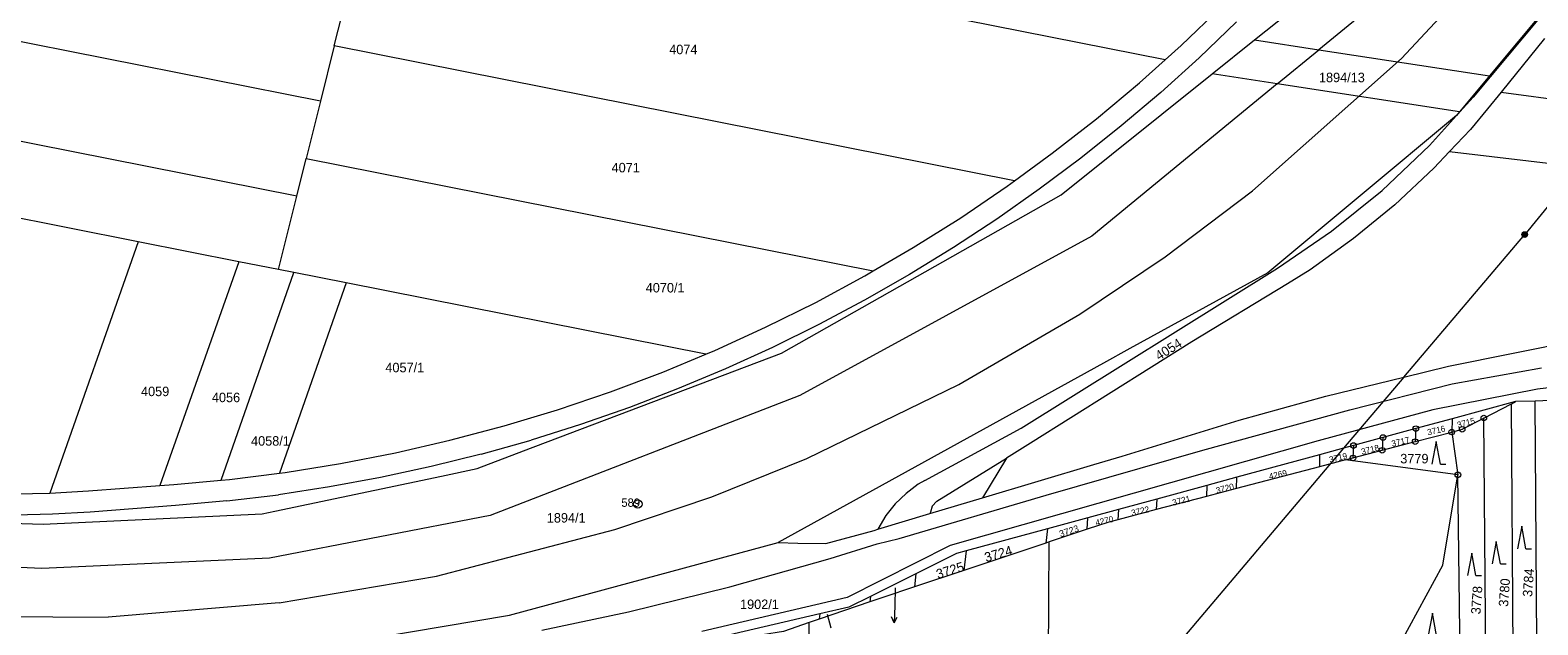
# Model space of a CAD drawing. Header units: metres. Extents: x -595226 to -593310, y -1169452 to -1167804.
# Tile 4 of 35: x -594878 to -594608, y -1168981 to -1168875. Entities that reach past the tile are written whole.
import ezdxf
from ezdxf.enums import TextEntityAlignment as Align

# ---------------------------------------------------------------- set-up
doc = ezdxf.new("R2010")
doc.units = ezdxf.units.M
doc.layers.add('geo katastr', color=5, linetype='Continuous', lineweight=0)
for name, color, linetype in [('Pop  PČ popisy', 7, 'Continuous'), ('Poz předměty', 7, 'Continuous'), ('Značky bodu BP', 7, 'Continuous'), ('Značky kultur', 7, 'Continuous')]:
    doc.layers.add(name, color=color, linetype=linetype)
doc.styles.add('dgn001', font='dgn001.shx')
doc.styles.add('dgn023', font='dgn023.shx')

# ---------------------------------------------------------------- blocks, each defined once
blk = doc.blocks.new('1029228')
at = {"layer": 'Pop  PČ popisy', "color": 6, "linetype": 'Continuous', "lineweight": 0}
for p, q in [((0, 0), (-0.1, -3)), ((-0.1, -3), (-0.57, -1.98)), ((-0.1, -3), (0.43, -2.02))]:
    blk.add_line(p, q, dxfattribs=at)
blk = doc.blocks.new('3.0824')
at = {"layer": 'Značky kultur', "color": 7, "linetype": 'Continuous', "lineweight": 13}
for p, q in [((0, 4), (-0.75, 0)), ((0.75, 0), (0, 4)), ((0.75, 0), (1.75, 0))]:
    blk.add_line(p, q, dxfattribs=at)
blk = doc.blocks.new('3.0827')
at = {"layer": 'Značky kultur', "color": 7, "linetype": 'Continuous', "lineweight": 13}
for p, q in [((0, 4), (-0.75, 0)), ((0.75, 0), (0, 4)), ((0.75, 0), (1.75, 0))]:
    blk.add_line(p, q, dxfattribs=at)
blk = doc.blocks.new('3.08180')
at = {"layer": 'Značky kultur', "color": 7, "linetype": 'Continuous', "lineweight": 13}
for p, q in [((0, 4), (-0.75, 0)), ((0.75, 0), (0, 4)), ((0.75, 0), (1.75, 0))]:
    blk.add_line(p, q, dxfattribs=at)
blk = doc.blocks.new('3.08181')
at = {"layer": 'Značky kultur', "color": 7, "linetype": 'Continuous', "lineweight": 13}
for p, q in [((0, 4), (-0.75, 0)), ((0.75, 0), (0, 4)), ((0.75, 0), (1.75, 0))]:
    blk.add_line(p, q, dxfattribs=at)
blk = doc.blocks.new('3.08182')
at = {"layer": 'Značky kultur', "color": 7, "linetype": 'Continuous', "lineweight": 13}
for p, q in [((0, 4), (-0.75, 0)), ((0.75, 0), (0, 4)), ((0.75, 0), (1.75, 0))]:
    blk.add_line(p, q, dxfattribs=at)
blk = doc.blocks.new('1.0158')
at = {"layer": 'Značky bodu BP', "color": 3, "linetype": 'Continuous', "lineweight": 13}
for radius in [0.75, 0.03]:
    blk.add_circle((0, 0), radius, dxfattribs=at)
blk = doc.blocks.new('6.01175')
at = {"layer": 'Poz předměty', "color": 7, "linetype": 'Continuous', "lineweight": 13}
for radius in [0.5, 0.4, 0.3, 0.2, 0.1]:
    blk.add_circle((0, 0), radius, dxfattribs=at)
blk = doc.blocks.new('1.051874')
at = {"layer": 'Značky bodu BP', "color": 3, "linetype": 'Continuous', "lineweight": 13}
for radius in [0.5, 0.0303]:
    blk.add_circle((0, 0), radius, dxfattribs=at)
blk = doc.blocks.new('1.051875')
at = {"layer": 'Značky bodu BP', "color": 3, "linetype": 'Continuous', "lineweight": 13}
for radius in [0.5, 0.0303]:
    blk.add_circle((0, 0), radius, dxfattribs=at)
blk = doc.blocks.new('1.051879')
at = {"layer": 'Značky bodu BP', "color": 3, "linetype": 'Continuous', "lineweight": 13}
for radius in [0.5, 0.0303]:
    blk.add_circle((0, 0), radius, dxfattribs=at)
blk = doc.blocks.new('1.051882')
at = {"layer": 'Značky bodu BP', "color": 3, "linetype": 'Continuous', "lineweight": 13}
for radius in [0.5, 0.0303]:
    blk.add_circle((0, 0), radius, dxfattribs=at)
blk = doc.blocks.new('1.051885')
at = {"layer": 'Značky bodu BP', "color": 3, "linetype": 'Continuous', "lineweight": 13}
for radius in [0.5, 0.0303]:
    blk.add_circle((0, 0), radius, dxfattribs=at)
blk = doc.blocks.new('1.051891')
at = {"layer": 'Značky bodu BP', "color": 3, "linetype": 'Continuous', "lineweight": 13}
for radius in [0.5, 0.0303]:
    blk.add_circle((0, 0), radius, dxfattribs=at)
blk = doc.blocks.new('1.051892')
at = {"layer": 'Značky bodu BP', "color": 3, "linetype": 'Continuous', "lineweight": 13}
for radius in [0.5, 0.0303]:
    blk.add_circle((0, 0), radius, dxfattribs=at)
blk = doc.blocks.new('1.051896')
at = {"layer": 'Značky bodu BP', "color": 3, "linetype": 'Continuous', "lineweight": 13}
for radius in [0.5, 0.0303]:
    blk.add_circle((0, 0), radius, dxfattribs=at)
blk = doc.blocks.new('1.051899')
at = {"layer": 'Značky bodu BP', "color": 3, "linetype": 'Continuous', "lineweight": 13}
for radius in [0.5, 0.0303]:
    blk.add_circle((0, 0), radius, dxfattribs=at)
blk = doc.blocks.new('1.051900')
at = {"layer": 'Značky bodu BP', "color": 3, "linetype": 'Continuous', "lineweight": 13}
for radius in [0.5, 0.0303]:
    blk.add_circle((0, 0), radius, dxfattribs=at)

msp = doc.modelspace()

# ---------------------------------------------------------------- linework, layer by layer
at = {"layer": 'geo katastr', "color": 5, "true_color": 0x0000fa}
for p, q in [((-594553.1, -1168841.03), (-594610.37, -1168911.25)), ((-594674.78, -1168879.99), (-594817.1, -1168851.79)), ((-594823.53, -1168877.51), (-594818.29, -1168856.55)), ((-594632.46, -1168879.75), (-594611.77, -1168857.62)), ((-594826.01, -1168887.39), (-594965.68, -1168859.74)), ((-594600.35, -1168863.6), (-594619.58, -1168886.65)), ((-594635.18, -1168868.3), (-594647.22, -1168878.18)), ((-594662, -1168873.19), (-594668.69, -1168879.61)), ((-594830.25, -1168904.36), (-594966.52, -1168877.37)), ((-594823.53, -1168877.51), (-594826.01, -1168887.39)), ((-594701.73, -1168901.64), (-594823.53, -1168877.51)), ((-594666.36, -1168882.52), (-594658.75, -1168876.42)), ((-594654.68, -1168884.3), (-594647.22, -1168878.18)), ((-594606.84, -1168876.17), (-594614.61, -1168885.79)), ((-594668.69, -1168879.61), (-594675.56, -1168885.82)), ((-594659.1, -1168903.43), (-594632.46, -1168879.75)), ((-594616.66, -1168882.83), (-594622.03, -1168889.27)), ((-594654.68, -1168884.3), (-594687.89, -1168911.52)), ((-594675.56, -1168885.82), (-594682.63, -1168891.82)), ((-594614.61, -1168885.79), (-594505.93, -1168900.36)), ((-594826.01, -1168887.39), (-594828.57, -1168897.65)), ((-594622.59, -1168889.94), (-594619.58, -1168886.65)), ((-594627.41, -1168895.31), (-594622.59, -1168889.94)), ((-594682.63, -1168891.82), (-594689.88, -1168897.6)), ((-594635.9, -1168903.34), (-594627.41, -1168895.31)), ((-594623.83, -1168896.4), (-594507.89, -1168910.15)), ((-594830.25, -1168904.36), (-594828.57, -1168897.65)), ((-594828.57, -1168897.65), (-594727.04, -1168917.76)), ((-594689.88, -1168897.6), (-594697.3, -1168903.15)), ((-594858.62, -1168912.54), (-594909.52, -1168902.46)), ((-594833.54, -1168917.51), (-594830.25, -1168904.36)), ((-594697.3, -1168903.15), (-594704.88, -1168908.47)), ((-594674.77, -1168915.26), (-594659.1, -1168903.43)), ((-594644.99, -1168910.67), (-594635.9, -1168903.34)), ((-594704.88, -1168908.47), (-594712.63, -1168913.56)), ((-594858.62, -1168912.54), (-594874.46, -1168957.49)), ((-594840.65, -1168916.1), (-594858.62, -1168912.54)), ((-594687.89, -1168911.52), (-594740.17, -1168940.03)), ((-594654.63, -1168917.27), (-594644.99, -1168910.67)), ((-594632.02, -1168936.78), (-594610.37, -1168911.25)), ((-594712.63, -1168913.56), (-594720.53, -1168918.41)), ((-594690.06, -1168925.49), (-594674.77, -1168915.26)), ((-594840.65, -1168916.1), (-594854.75, -1168956.14)), ((-594843.81, -1168955.19), (-594830.75, -1168918.06)), ((-594833.54, -1168917.51), (-594840.65, -1168916.1)), ((-594830.75, -1168918.06), (-594833.54, -1168917.51)), ((-594821.41, -1168919.91), (-594830.75, -1168918.06)), ((-594720.53, -1168918.41), (-594728.57, -1168923.01)), ((-594700.53, -1168945.86), (-594654.63, -1168917.27)), ((-594821.41, -1168919.91), (-594833.36, -1168953.93)), ((-594757.03, -1168932.66), (-594821.41, -1168919.91)), ((-594728.57, -1168923.01), (-594736.76, -1168927.36)), ((-594711.68, -1168938.07), (-594690.06, -1168925.49)), ((-594736.76, -1168927.36), (-594745.07, -1168931.46)), ((-594745.07, -1168931.46), (-594753.5, -1168935.3)), ((-594753.5, -1168935.3), (-594762.05, -1168938.88)), ((-594632.02, -1168936.78), (-594642.8, -1168949.48)), ((-594623.38, -1168937.98), (-594607.39, -1168935.09)), ((-594587.91, -1168936.53), (-594608.1, -1168938.93)), ((-594740.17, -1168940.03), (-594795.65, -1168961.54)), ((-594762.05, -1168938.88), (-594770.7, -1168942.2)), ((-594738.93, -1168951.3), (-594711.68, -1168938.07)), ((-594641.69, -1168942.6), (-594623.38, -1168937.98)), ((-594608.1, -1168938.93), (-594626.83, -1168942.62)), ((-594770.7, -1168942.2), (-594779.45, -1168945.25)), ((-594668, -1168949.8), (-594641.69, -1168942.6)), ((-594626.83, -1168942.62), (-594647.37, -1168948.13)), ((-594612.04, -1168941.13), (-594623.39, -1168944.21)), ((-594617.69, -1168944.07), (-594612.76, -1168941.51)), ((-594612.76, -1168941.51), (-594612.04, -1168941.13)), ((-594612.47, -1168985.92), (-594612.76, -1168941.51)), ((-594608.49, -1168941.03), (-594612.04, -1168941.13)), ((-594605.78, -1168940.95), (-594608.49, -1168941.03)), ((-594608.2, -1168984.2), (-594608.49, -1168941.03)), ((-594779.45, -1168945.25), (-594788.29, -1168948.03)), ((-594623.39, -1168944.21), (-594629.87, -1168945.97)), ((-594623.39, -1168944.21), (-594623.44, -1168946.58)), ((-594617.36, -1168987.89), (-594617.69, -1168944.07)), ((-594797.21, -1168950.54), (-594788.29, -1168948.03)), ((-594717.78, -1168955.24), (-594700.53, -1168945.86)), ((-594647.37, -1168948.13), (-594713.25, -1168966.89)), ((-594635.76, -1168947.57), (-594641.03, -1168949)), ((-594635.76, -1168947.57), (-594635.91, -1168949.85)), ((-594635.91, -1168949.85), (-594629.98, -1168948.29)), ((-594629.87, -1168945.97), (-594635.76, -1168947.57)), ((-594629.87, -1168945.97), (-594629.98, -1168948.29)), ((-594629.98, -1168948.29), (-594623.44, -1168946.58)), ((-594623.44, -1168946.58), (-594622.34, -1168954.24)), ((-594797.21, -1168950.54), (-594806.21, -1168952.77)), ((-594696.04, -1168957.87), (-594668, -1168949.8)), ((-594642.8, -1168949.48), (-594675.84, -1168988.44)), ((-594647.14, -1168950.66), (-594661.91, -1168954.67)), ((-594647.14, -1168950.66), (-594647.1, -1168952.78)), ((-594641.03, -1168949), (-594641.13, -1168951.22)), ((-594641.13, -1168951.22), (-594635.91, -1168949.85)), ((-594806.21, -1168952.77), (-594815.27, -1168954.73)), ((-594755.94, -1168958.17), (-594738.93, -1168951.3)), ((-594715.64, -1168958.97), (-594703.17, -1168951.26)), ((-594647.1, -1168952.78), (-594661.99, -1168956.69)), ((-594642.49, -1168951.58), (-594647.1, -1168952.78)), ((-594642.49, -1168951.58), (-594641.13, -1168951.22)), ((-594622.34, -1168954.24), (-594642.49, -1168951.58)), ((-594824.38, -1168956.41), (-594833.54, -1168957.8)), ((-594815.27, -1168954.73), (-594824.38, -1168956.41)), ((-594718.96, -1168955.92), (-594721.13, -1168957.55)), ((-594717.78, -1168955.24), (-594718.96, -1168955.92)), ((-594667.3, -1168956.14), (-594676.24, -1168958.57)), ((-594667.3, -1168956.14), (-594667.37, -1168958.1)), ((-594661.91, -1168954.67), (-594667.3, -1168956.14)), ((-594661.99, -1168956.69), (-594661.91, -1168954.67)), ((-594621.9, -1168989.73), (-594622.34, -1168954.24)), ((-594842.75, -1168958.92), (-594851.98, -1168959.75)), ((-594842.75, -1168958.92), (-594833.54, -1168957.8)), ((-594773.3, -1168964), (-594755.94, -1168958.17)), ((-594721.13, -1168957.55), (-594723.09, -1168959.43)), ((-594722.38, -1168965.62), (-594696.04, -1168957.87)), ((-594715.64, -1168958.97), (-594716.5, -1168959.84)), ((-594676.24, -1168958.57), (-594683.11, -1168960.43)), ((-594667.37, -1168958.1), (-594676.34, -1168960.45)), ((-594676.24, -1168958.57), (-594676.34, -1168960.45)), ((-594661.99, -1168956.69), (-594667.37, -1168958.1)), ((-594873.96, -1168961.28), (-594880.67, -1168961.44)), ((-594867.26, -1168960.89), (-594873.96, -1168961.28)), ((-594851.98, -1168959.75), (-594867.26, -1168960.89)), ((-594795.65, -1168961.54), (-594835.15, -1168969.17)), ((-594724.8, -1168961.54), (-594726.2, -1168963.97)), ((-594723.09, -1168959.43), (-594724.8, -1168961.54)), ((-594716.78, -1168960.92), (-594716.88, -1168961.18)), ((-594716.5, -1168959.84), (-594716.78, -1168960.92)), ((-594688.59, -1168961.92), (-594695.85, -1168963.89)), ((-594688.72, -1168963.97), (-594688.59, -1168961.92)), ((-594683.11, -1168960.43), (-594688.59, -1168961.92)), ((-594683.11, -1168960.43), (-594683.24, -1168962.26)), ((-594676.34, -1168960.45), (-594683.24, -1168962.26)), ((-594805.22, -1168972.37), (-594773.3, -1168964)), ((-594695.85, -1168963.89), (-594710.38, -1168967.84)), ((-594695.85, -1168963.89), (-594696.14, -1168966.44)), ((-594688.72, -1168963.97), (-594695.51, -1168966.23)), ((-594734.76, -1168969.2), (-594726.34, -1168966.58)), ((-594713.25, -1168966.89), (-594731.67, -1168976.21)), ((-594726.34, -1168966.58), (-594722.38, -1168965.62)), ((-594696.14, -1168966.44), (-594710.79, -1168971.33)), ((-594695.51, -1168966.23), (-594696.14, -1168966.44)), ((-594695.95, -1169029.5), (-594695.51, -1168966.23)), ((-594835.15, -1168969.17), (-594875.87, -1168970.98)), ((-594752.71, -1168974.28), (-594734.76, -1168969.2)), ((-594710.38, -1168967.84), (-594710.79, -1168971.33)), ((-594875.87, -1168970.98), (-594891.03, -1168970.3)), ((-594833.39, -1168977.16), (-594805.22, -1168972.37)), ((-594719.41, -1168971.95), (-594727.51, -1168975.98)), ((-594710.79, -1168971.33), (-594719.65, -1168974.28)), ((-594719.41, -1168971.95), (-594719.65, -1168974.28)), ((-594770.87, -1168978.75), (-594752.71, -1168974.28)), ((-594723.09, -1168974.46), (-594723.18, -1168977.69)), ((-594833.39, -1168977.16), (-594864.05, -1168979.68)), ((-594731.67, -1168976.21), (-594757.73, -1168982.26)), ((-594727.62, -1168976.96), (-594736.72, -1168980.06)), ((-594727.51, -1168975.98), (-594727.62, -1168976.96)), ((-594893.19, -1168979.53), (-594864.05, -1168979.68)), ((-594786.34, -1168982.02), (-594770.87, -1168978.75)), ((-594736.72, -1168980.06), (-594738.51, -1168980.67)), ((-594738.4, -1169055.78), (-594738.51, -1168980.67)), ((-594736.61, -1168979.13), (-594736.72, -1168980.06)), ((-594735.29, -1168979.16), (-594734.63, -1168981.61))]:
    msp.add_line(p, q, dxfattribs=at)
for points in [[(-594658.75, -1168876.42), (-594648.31, -1168868.07), (-594611.8, -1168825.09), (-594566.74, -1168784)], [(-594538.19, -1168802.11), (-594591.01, -1168852.09), (-594616.66, -1168882.83)], [(-594674.78, -1168879.99), (-594671.91, -1168877.42), (-594664.68, -1168870.49), (-594650.05, -1168856)], [(-594658.75, -1168876.42), (-594647.22, -1168878.18), (-594616.66, -1168882.83)], [(-594701.73, -1168901.64), (-594694.97, -1168896.71), (-594687.07, -1168890.54), (-594679.38, -1168884.11), (-594674.78, -1168879.99)], [(-594993.25, -1168946.3), (-594914.09, -1168958.93), (-594891.01, -1168962.61), (-594875.67, -1168963.06), (-594836.42, -1168961.21), (-594834.16, -1168960.73), (-594804.34, -1168954.46), (-594797.95, -1168953.11), (-594789.64, -1168949.96), (-594743.48, -1168932.44), (-594693.37, -1168904.14), (-594666.36, -1168882.52)], [(-594622.03, -1168889.27), (-594654.68, -1168884.3), (-594666.36, -1168882.52)], [(-594614.61, -1168885.79), (-594617.03, -1168888.78), (-594620.09, -1168892.45), (-594623.83, -1168896.4)], [(-594622.03, -1168889.27), (-594622.59, -1168889.94), (-594656.36, -1168918.12), (-594681.06, -1168931.65), (-594685.78, -1168934.25), (-594744.08, -1168966.37)], [(-594623.83, -1168896.4), (-594626.66, -1168899.39), (-594633.66, -1168905.9), (-594641.05, -1168911.96), (-594648.81, -1168917.55), (-594652.86, -1168920.09), (-594669.97, -1168930.44), (-594698.85, -1168948.59), (-594703.17, -1168951.26), (-594707.48, -1168958.37)], [(-594727.04, -1168917.76), (-594719.85, -1168913.57), (-594711.37, -1168908.23), (-594703.07, -1168902.61), (-594701.73, -1168901.64)], [(-594757.03, -1168932.66), (-594755.42, -1168932), (-594746.3, -1168927.84), (-594737.33, -1168923.38), (-594728.51, -1168918.62), (-594727.04, -1168917.76)], [(-594707.48, -1168958.37), (-594687.51, -1168952.4), (-594682.43, -1168950.91), (-594661.52, -1168944.43), (-594645.99, -1168940.18), (-594632.02, -1168936.78), (-594624.01, -1168934.82), (-594600.85, -1168930.17), (-594587.73, -1168929.07), (-594540.12, -1168929.19), (-594519.24, -1168930.94)], [(-594833.36, -1168953.93), (-594832.33, -1168953.8), (-594822.44, -1168952.21), (-594812.6, -1168950.3), (-594802.83, -1168948.06), (-594793.14, -1168945.49), (-594783.55, -1168942.59), (-594774.06, -1168939.38), (-594764.68, -1168935.84), (-594757.03, -1168932.66)], [(-594623.44, -1168946.58), (-594621.57, -1168946.09), (-594617.69, -1168944.07)], [(-594641.03, -1168949), (-594642.8, -1168949.48), (-594647.14, -1168950.66)], [(-594927.33, -1168952.97), (-594913.49, -1168955.17), (-594906.98, -1168956.1), (-594900.43, -1168956.82), (-594893.86, -1168957.31), (-594887.28, -1168957.59), (-594880.7, -1168957.64), (-594874.46, -1168957.49)], [(-594874.46, -1168957.49), (-594867.54, -1168957.1), (-594854.75, -1168956.14)], [(-594854.75, -1168956.14), (-594852.26, -1168955.96), (-594843.81, -1168955.19)], [(-594843.81, -1168955.19), (-594842.28, -1168955.05), (-594833.36, -1168953.93)], [(-594633.39, -1168984.82), (-594632.51, -1168984.14), (-594625.04, -1168970.39), (-594622.34, -1168954.24)], [(-594744.08, -1168966.37), (-594740.54, -1168966.44), (-594735.51, -1168966.53), (-594726.89, -1168964.18), (-594726.2, -1168963.97), (-594716.88, -1168961.18), (-594707.48, -1168958.37)], [(-594683.24, -1168962.26), (-594684.85, -1168962.68), (-594688.72, -1168963.97)], [(-594921.95, -1168987), (-594907.7, -1168988.66), (-594873.2, -1168989.33), (-594833.28, -1168986.27), (-594792.18, -1168979.36), (-594744.08, -1168966.37)], [(-594710.38, -1168967.84), (-594712.12, -1168968.31), (-594719.41, -1168971.95)], [(-594719.65, -1168974.28), (-594725.32, -1168976.17), (-594727.62, -1168976.96)], [(-594727.51, -1168975.98), (-594731.38, -1168977.91), (-594736.61, -1168979.13)], [(-594736.61, -1168979.13), (-594756.54, -1168983.78), (-594757.42, -1168983.84)], [(-594738.51, -1168980.67), (-594743.11, -1168982.24), (-594746.86, -1168982.84)]]:
    msp.add_lwpolyline(points, dxfattribs=at)

# ---------------------------------------------------------------- block references
for name, p in [('6.01175', (-594610.37, -1168911.25)), ('1.051882', (-594629.87, -1168945.97)), ('1.051879', (-594621.57, -1168946.09)), ('1.051891', (-594617.69, -1168944.07)), ('1.051900', (-594635.76, -1168947.57)), ('1.051875', (-594629.98, -1168948.29)), ('3.08181', (-594626.23, -1168952.3)), ('1.051892', (-594623.44, -1168946.58)), ('1.051896', (-594641.13, -1168951.22)), ('1.051899', (-594641.03, -1168949)), ('1.051885', (-594635.91, -1168949.85)), ('1.051874', (-594622.34, -1168954.24)), ('1.0158', (-594769.18, -1168959.46)), ('3.0827', (-594610.9, -1168967.45)), ('3.08182', (-594615.46, -1168970.15)), ('3.08180', (-594619.85, -1168972.26)), ('1029228', (-594723.18, -1168977.69)), ('3.0824', (-594626.9, -1168982.96))]:
    msp.add_blockref(name, p, dxfattribs=at)

# ---------------------------------------------------------------- texts
at = {"layer": 'geo katastr', "color": 5, "true_color": 0x0000fa, "style": 'dgn023'}
for s, p in [('4074', (-594761.03, -1168878.13)), ('4071', (-594771.35, -1168899.27)), ('4059', (-594855.61, -1168939.31)), ('4056', (-594842.92, -1168940.39)), ('3779', (-594630.13, -1168951.34))]:
    msp.add_text(s, height=1.7, dxfattribs=at).set_placement(p, align=Align.MIDDLE_CENTER)
for s, p in [('1894/13', (-594647.22, -1168883.99)), ('1894/1', (-594785.48, -1168962.78)), ('1902/1', (-594750.88, -1168978.25))]:
    msp.add_text(s, height=1.7, dxfattribs=at).set_placement(p)
for s, p in [('4070/1', (-594764.29, -1168921.61)), ('4057/1', (-594810.91, -1168935.89)), ('4058/1', (-594834.96, -1168949.02))]:
    msp.add_text(s, height=1.7, dxfattribs=at).set_placement(p, align=Align.CENTER)
for s, height, rotation, p in [('4054', 1.7, 32, (-594674.17, -1168931.78)), ('3716', 1.1, 13, (-594626.22, -1168946.29)), ('3715', 1.1, 15, (-594620.89, -1168944.93)), ('3717', 1.1, 13, (-594632.62, -1168948.31)), ('3719', 1.1, 13, (-594643.78, -1168951.18)), ('3718', 1.1, 14, (-594638.05, -1168949.73)), ('4269', 1.1, 12, (-594654.57, -1168954.2)), ('3720', 1.1, 14, (-594664.06, -1168956.66)), ('3721', 1.1, 14, (-594671.87, -1168958.83)), ('4270', 1.1, 13, (-594685.64, -1168962.47)), ('3722', 1.1, 13, (-594679.22, -1168960.72)), ('3723', 1.2, 18, (-594691.98, -1168964.31)), ('3724', 1.7, 16, (-594704.63, -1168968.37)), ('3725', 1.7, 17, (-594713.28, -1168971.32)), ('3784', 1.7, 86, (-594609.72, -1168973.54)), ('3778', 1.7, 86, (-594618.98, -1168976.66)), ('3780', 1.7, 86, (-594614.02, -1168975.3))]:
    msp.add_text(s, height=height, rotation=rotation, dxfattribs=at).set_placement(p, align=Align.MIDDLE_CENTER)
at = {"layer": 'geo katastr', "color": 5, "true_color": 0x0000fa, "style": 'dgn001'}
msp.add_text('589', height=1.5, dxfattribs=at).set_placement((-594768.78, -1168959.96), align=Align.RIGHT)

doc.saveas('drawing.dxf')
